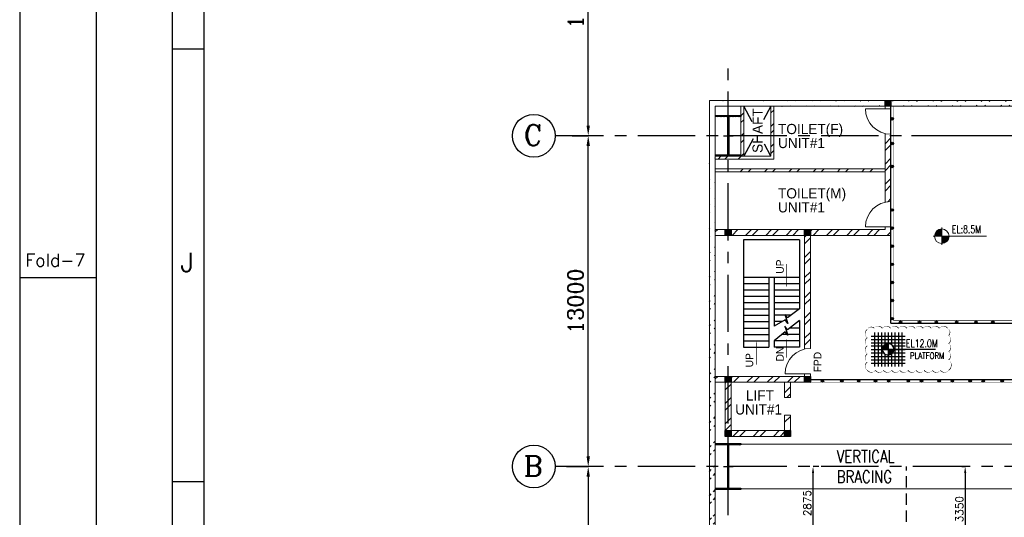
# Model space of a CAD drawing. Header units: inches. Extents: x 0 to 1544102, y -90707 to 23144100.
# Tile 10 of 155: x 0 to 38682, y 139089 to 158648. Entities that reach past the tile are written whole.
import ezdxf
from ezdxf.enums import TextEntityAlignment as Align

# ---------------------------------------------------------------- set-up
doc = ezdxf.new("R2010")
doc.units = ezdxf.units.IN
doc.header["$LTSCALE"] = 1800
doc.header["$MEASUREMENT"] = 0
doc.linetypes.add('CENTER', pattern=[2, 1.25, -0.25, 0.25, -0.25])
doc.linetypes.add('HIDDEN', pattern=[0.375, 0.25, -0.125])
doc.layers.get('0').update_dxf_attribs({"color": 253})
for name, color, linetype in [('BRACING', 1, 'HIDDEN'), ('CEN', 2, 'CENTER'), ('COL', 1, 'Continuous'), ('FORMAT', 9, 'Continuous'), ('GRID', 251, 'CENTER'), ('STAIR', 2, 'Continuous'), ('STEEL', 231, 'Continuous')]:
    doc.layers.add(name, color=color, linetype=linetype)
for name, color, linetype, lineweight in [('DIM', 4, 'Continuous', 18), ('TEXT', 3, 'Continuous', 18), ('WALL', 6, 'Continuous', 18)]:
    doc.layers.add(name, color=color, linetype=linetype, lineweight=lineweight)
doc.styles.add('HTX11', font='O8111901')
doc.styles.add('ROMANC', font='ROMANC.SHX')
doc.styles.add('ROMANS', font='romans.shx')
doc.styles.add('ROMANT', font='romant')
doc.styles.get("Standard").update_dxf_attribs({"font": 'arial.ttf'})
doc.dimstyles.new('K2', dxfattribs={"dimtxt": 600, "dimasz": 400, "dimexe": 200, "dimexo": 200, "dimgap": 200, "dimtad": 1, "dimdec": 0, "dimzin": 0, "dimdsep": 46, "dimtxsty": 'ROMANC', "dimcen": 0.09, "dimclrd": 256, "dimclrt": 4, "dimadec": 0, "dimazin": 0, "dimtfac": 1, "dimtdec": 0, "dimtofl": 0, "dimtmove": 1, "dimatfit": 3, "dimfxl": 0.18, "dimtolj": 1, "dimtzin": 0, "dimarcsym": 0})
doc.dimstyles.new('STANDARD1', dxfattribs={"dimtxt": 300, "dimasz": 250, "dimexe": 0, "dimexo": 0, "dimgap": 80, "dimtad": 1, "dimdec": 0, "dimzin": 0, "dimdsep": 46, "dimtxsty": 'ROMANS', "dimcen": 0, "dimclrd": 4, "dimclre": 4, "dimclrt": 4, "dimadec": 0, "dimazin": 0, "dimtfac": 0.09, "dimtdec": 0, "dimtix": 1, "dimtofl": 0, "dimtmove": 0, "dimatfit": 3, "dimfxl": 1, "dimtolj": 1, "dimtzin": 0, "dimarcsym": 0})
pattern_1 = [(45, (-363215.8, 56057.26), (-397.7476, 397.7476), []), (45, (-362950.66, 56057.26), (-397.7476, 397.7476), [])]
pattern_2 = [(45, (-363315.8, 55057.26), (-397.7476, 397.7476), []), (45, (-363050.66, 55057.26), (-397.7476, 397.7476), [])]
pattern_3 = [(45, (-364585.8, 55137.26), (-397.7476, 397.7476), []), (45, (-364320.66, 55137.26), (-397.7476, 397.7476), [])]

# ---------------------------------------------------------------- blocks, each defined once
blk = doc.blocks.new('*D64')
at = {"layer": 'Defpoints', "color": 0, "transparency": 16777216}
for p in [(21480, 141085), (21480, 111085), (22335, 111085)]:
    blk.add_point(p, dxfattribs=at)
at = {"layer": 'DIM', "color": 0, "lineweight": -2, "transparency": 16777216}
for p, q in [((21480, 141085), (22335, 141085)), ((21480, 111085), (22335, 111085))]:
    blk.add_line(p, q, dxfattribs=at)
at = {"layer": 'DIM', "lineweight": -2, "transparency": 16777216}
blk.add_line((22335, 140685), (22335, 111485), dxfattribs=at)
at = {"layer": 'DIM', "transparency": 16777216}
for points in [[(22269, 140685), (22402, 140685), (22335, 141085)], [(22269, 111485), (22402, 111485), (22335, 111085)]]:
    blk.add_solid(points, dxfattribs=at)
at = {"layer": 'DIM', "color": 4, "transparency": 16777216, "insert": (21835, 126085), "char_height": 600, "attachment_point": 5, "rotation": 90, "style": 'ROMANC'}
blk.add_mtext('\\A1;30000', dxfattribs=at)
blk = doc.blocks.new('*D65')
at = {"layer": 'Defpoints', "color": 0, "transparency": 16777216}
for p in [(21706, 154085), (22335, 154085), (21706, 141085)]:
    blk.add_point(p, dxfattribs=at)
at = {"layer": 'DIM', "color": 0, "lineweight": -2, "transparency": 16777216}
for p, q in [((21706, 154085), (22335, 154085)), ((21706, 141085), (22335, 141085))]:
    blk.add_line(p, q, dxfattribs=at)
at = {"layer": 'DIM', "lineweight": -2, "transparency": 16777216}
blk.add_line((22335, 141485), (22335, 153685), dxfattribs=at)
at = {"layer": 'DIM', "transparency": 16777216}
for points in [[(22269, 153685), (22402, 153685), (22335, 154085)], [(22269, 141485), (22402, 141485), (22335, 141085)]]:
    blk.add_solid(points, dxfattribs=at)
at = {"layer": 'DIM', "color": 4, "transparency": 16777216, "insert": (21835, 147585), "char_height": 600, "attachment_point": 5, "rotation": 90, "style": 'ROMANC'}
blk.add_mtext('\\A1;13000', dxfattribs=at)
blk = doc.blocks.new('*D66')
at = {"layer": 'Defpoints', "color": 0, "transparency": 16777216}
for p in [(21706, 165085), (22335, 165085), (21706, 154085)]:
    blk.add_point(p, dxfattribs=at)
at = {"layer": 'DIM', "color": 0, "lineweight": -2, "transparency": 16777216}
for p, q in [((21706, 165085), (22335, 165085)), ((21706, 154085), (22335, 154085))]:
    blk.add_line(p, q, dxfattribs=at)
at = {"layer": 'DIM', "lineweight": -2, "transparency": 16777216}
blk.add_line((22335, 154485), (22335, 164685), dxfattribs=at)
at = {"layer": 'DIM', "transparency": 16777216}
for points in [[(22269, 164685), (22402, 164685), (22335, 165085)], [(22269, 154485), (22402, 154485), (22335, 154085)]]:
    blk.add_solid(points, dxfattribs=at)
at = {"layer": 'DIM', "color": 4, "transparency": 16777216, "insert": (21835, 159585), "char_height": 600, "attachment_point": 5, "rotation": 90, "style": 'ROMANC'}
blk.add_mtext('\\A1;11000', dxfattribs=at)
blk = doc.blocks.new('C-ROW COLUMN')
at = {"layer": 'COL'}
h = blk.add_hatch(dxfattribs=at)
h.set_pattern_fill('ANSI31', color=256, scale=200, style=0)
h.set_pattern_definition([(45, (-1315.907, -6.545), (-17.6776695, 17.6776695), [])])
h.paths.add_polyline_path([(77950, 120865), (76960, 120865), (76960, 120820), (77950, 120820)])
h.paths.add_polyline_path([(77478, 120820), (77433, 120820), (77433, 119310), (77478, 119310)])
h.paths.add_polyline_path([(77950, 119310), (76960, 119310), (76960, 119265), (77950, 119265)])
at = {"layer": 'CEN'}
for p, q in [((77455, 119265), (77455, 120865)), ((77264, 120065), (77647, 120065))]:
    blk.add_line(p, q, dxfattribs=at)
at = {"layer": 'COL'}
for points in [[(76960, 120865), (77950, 120865), (77950, 120820), (76960, 120820)], [(77433, 120820), (77478, 120820), (77478, 119310), (77433, 119310)], [(76960, 119310), (77950, 119310), (77950, 119265), (76960, 119265)]]:
    blk.add_lwpolyline(points, close=True, dxfattribs=at)
blk = doc.blocks.new('B-ROW COLUMN')
at = {"layer": 'COL'}
h = blk.add_hatch(dxfattribs=at)
h.set_pattern_fill('ANSI31', color=256, scale=200, style=0)
h.set_pattern_definition([(45, (155648.048, 63141.767), (-17.67767, 17.67767), [])])
h.paths.add_polyline_path([(171095, 85178), (172085, 85178), (172085, 85128), (171095, 85128)])
h.paths.add_polyline_path([(171574, 86878), (171606, 86878), (171606, 85178), (171574, 85178)])
h.paths.add_polyline_path([(171095, 86928), (172085, 86928), (172085, 86878), (171095, 86878)])
blk.add_line((171590, 85128), (171590, 86928))
at = {"layer": 'CEN'}
for p, q in [((171590, 85128), (171590, 86928)), ((171399, 86028), (171782, 86028))]:
    blk.add_line(p, q, dxfattribs=at)
at = {"layer": 'COL'}
for points in [[(171095, 86928), (172085, 86928), (172085, 86878), (171095, 86878)], [(171574, 86878), (171606, 86878), (171606, 85178), (171574, 85178)], [(171095, 85178), (172085, 85178), (172085, 85128), (171095, 85128)]]:
    blk.add_lwpolyline(points, close=True, dxfattribs=at)
blk = doc.blocks.new('*D216')
at = {"layer": 'Defpoints', "color": 0, "transparency": 16777216}
for p in [(31168, 141085), (31393, 141085), (31393, 138210)]:
    blk.add_point(p, dxfattribs=at)
at = {"layer": 'DIM', "color": 4, "lineweight": -2, "transparency": 16777216}
for p, q in [((31393, 141085), (31168, 141085)), ((31168, 138460), (31168, 140835)), ((31393, 138210), (31168, 138210))]:
    blk.add_line(p, q, dxfattribs=at)
at = {"layer": 'DIM', "color": 4, "transparency": 16777216}
for points in [[(31126, 140835), (31210, 140835), (31168, 141085)], [(31126, 138460), (31210, 138460), (31168, 138210)]]:
    blk.add_solid(points, dxfattribs=at)
at = {"layer": 'DIM', "color": 4, "transparency": 16777216, "insert": (30938, 139647), "char_height": 300, "attachment_point": 5, "rotation": 90, "style": 'ROMANS'}
blk.add_mtext('\\A1;2875', dxfattribs=at)
blk = doc.blocks.new('*X7')
at = {"color": 0}
for p, q in [((36081, 29225), (36330, 29225)), ((36085, 29250), (36330, 29250)), ((36092, 29275), (36330, 29275)), ((36102, 29300), (36330, 29300)), ((36115, 29325), (36330, 29325)), ((36132, 29350), (36330, 29350)), ((36154, 29375), (36330, 29375)), ((36183, 29400), (36330, 29400)), ((36226, 29425), (36330, 29425)), ((36080, 29200), (36330, 29200))]:
    blk.add_line(p, q, dxfattribs=at)
blk = doc.blocks.new('LL')
for p, q in [((-1136, 0), (-711, 0)), ((-711, 0), (-711, 423)), ((1493, 0), (-711, 0)), ((-711, 0), (-711, -418))]:
    blk.add_line(p, q)
for start, end in [(90, 180), (180, 270), (0, 90), (270, 0)]:
    blk.add_arc((-711, 0), 360, start, end)
at = {"xscale": 1.439999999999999, "yscale": 1.439999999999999, "zscale": 1.439999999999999}
blk.add_blockref('*X7', (-53026, -42044), dxfattribs=at)
at = {"xscale": 1.439999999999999, "yscale": 1.439999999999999, "zscale": 1.439999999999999, "rotation": 180}
blk.add_blockref('*X7', (51604, 42044), dxfattribs=at)
at = {"flags": 4}
blk.add_attdef('LEVEL', (-222, 154), '', height=432, dxfattribs=at)
blk = doc.blocks.new('SHEET_A0')
at = {"layer": 'FORMAT'}
for p, q in [((12, 829), (12, 12)), ((24, 12), (24, 829)), ((29, 18), (29, 816)), ((24, 630), (29, 630)), ((12, 594), (0, 594)), ((24, 562), (29, 562))]:
    blk.add_line(p, q, dxfattribs=at)
blk.add_lwpolyline([(1189, 841), (0, 841), (0, 0), (1189, 0)], close=True, dxfattribs=at)
at = {"layer": 'FORMAT', "style": 'ROMANS'}
for s, height, p in [('Fold-7', 2, (0.9, 595.78)), ('J', 3, (25.28, 594.93))]:
    blk.add_text(s, height=height, dxfattribs=at).set_placement(p)
at = {"layer": 'FORMAT', "color": 3, "flags": 13}
for tag, height, rotation, style, p in [('DRGNO', 3.5, 180, 'ROMANT', (99.42, 824.44)), ('FILE_PATH', 2, 90, 'ROMANS', (18.35, 51.64))]:
    blk.add_attdef(tag, text='', height=height, rotation=rotation, dxfattribs=dict(at, style=style)).set_placement(p, align=Align.MIDDLE_LEFT)
for tag, height, style, p in [('DRN', 2, 'ROMANS', (1122.62, 62.51)), ('DESIGN', 2, 'ROMANS', (1122.62, 58.59)), ('CHD', 2, 'ROMANS', (1122.62, 54.43)), ('APPD', 2, 'ROMANS', (1122.62, 50.27)), ('SCALE', 2, 'ROMANS', (1088.44, 28.38)), ('DRGNO', 3.5, 'ROMANT', (1105.05, 23))]:
    blk.add_attdef(tag, text='', height=height, dxfattribs=dict(at, style=style)).set_placement(p, align=Align.MIDDLE_LEFT)
at = {"layer": 'FORMAT', "color": 3, "style": 'ROMANS', "width": 0.8, "flags": 13}
for p in [(1162.9, 62.51), (1162.9, 58.35), (1162.9, 54.19), (1162.9, 50.16)]:
    blk.add_attdef('DATE', text='', height=2, dxfattribs=at).set_placement(p, align=Align.MIDDLE_LEFT)
at = {"layer": 'FORMAT', "color": 3, "style": 'ROMANS', "flags": 13}
for tag, p in [('1', (1119.96, 13.98)), ('REV', (1156.97, 13.98))]:
    blk.add_attdef(tag, p, '', height=2, dxfattribs=at)
blk = doc.blocks.new('A$C23722B17')
at = {"flags": 128}
for points in [[(-667, 524), (667, 524)], [(-667, 391), (667, 391)], [(-533, 658), (-533, -676)], [(-400, 658), (-400, -676)], [(-267, 658), (-267, -676)], [(-267, 658), (-267, -676)], [(-133, 658), (-133, 181)], [(0, 658), (0, -676)], [(0, 658), (0, -676)], [(133, 658), (133, 181)], [(133, 658), (133, 181)], [(267, 658), (267, -676)], [(400, 658), (400, -676)], [(533, 658), (533, -676)], [(-667, 258), (667, 258)], [(-667, 142), (-174, 142)], [(-667, 0), (667, 0)], [(-265, 0), (0, 0)], [(-225, 2), (0, 2)], [(-224, 25), (0, 25)], [(-220, 47), (0, 47)], [(-214, 70), (0, 70)], [(-205, 92), (0, 92)], [(-194, 115), (0, 115)], [(-178, 137), (0, 137)], [(-158, 160), (0, 160)], [(-132, 182), (0, 182)], [(-93, 205), (0, 205)], [(0, 0), (0, 264)], [(1864, 0), (0, 0)], [(0, 0), (0, -261)], [(174, 142), (667, 142)], [(-667, -133), (-181, -133)], [(-667, -276), (667, -276)], [(-133, -181), (-133, -676)], [(225, -2), (0, -2)], [(224, -25), (0, -25)], [(220, -47), (0, -47)], [(214, -70), (0, -70)], [(205, -92), (0, -92)], [(194, -115), (0, -115)], [(178, -137), (0, -137)], [(158, -160), (0, -160)], [(132, -182), (0, -182)], [(93, -205), (0, -205)], [(133, -181), (133, -676)], [(133, -181), (133, -676)], [(181, -133), (667, -133)], [(-667, -409), (667, -409)], [(-667, -542), (667, -542)]]:
    blk.add_lwpolyline(points, dxfattribs=at)
for points in [[(0, 225, 0.414246), (-225, 0)], [(225, 0, 0.414258), (0, 225)], [(0, -225, 0.414246), (225, 0)], [(-225, 0, 0.414221), (0, -225)]]:
    blk.add_lwpolyline(points, format="xyb", dxfattribs=at)
blk = doc.blocks.new('*D454')
at = {"layer": 'Defpoints', "color": 0, "transparency": 16777216}
for p in [(9173, 31000), (8341, 27650), (9309, 27650)]:
    blk.add_point(p, dxfattribs=at)
at = {"layer": 'DIM', "color": 4, "lineweight": -2, "transparency": 16777216}
for p, q in [((9173, 31000), (9309, 31000)), ((9309, 30750), (9309, 27900)), ((8341, 27650), (9309, 27650))]:
    blk.add_line(p, q, dxfattribs=at)
at = {"layer": 'DIM', "color": 4, "transparency": 16777216}
for points in [[(9267, 30750), (9351, 30750), (9309, 31000)], [(9267, 27900), (9351, 27900), (9309, 27650)]]:
    blk.add_solid(points, dxfattribs=at)
at = {"layer": 'DIM', "color": 4, "transparency": 16777216, "insert": (9079, 29325), "char_height": 300, "attachment_point": 5, "rotation": 90, "style": 'ROMANS'}
blk.add_mtext('\\A1;3350', dxfattribs=at)
blk = doc.blocks.new('A$C3EF151E1')
at = {"layer": 'CEN', "linetype": 'HIDDEN'}
blk.add_line((7000, -4253.7), (7000, 31000), dxfattribs=at)
at = {"layer": 'DIM'}
dim = blk.add_linear_dim(base=(9309, 27650), p1=(9172.6, 31000), p2=(8340.6, 27650), angle=90, dimstyle='STANDARD1', dxfattribs=at)
dim.commit()
dim.dimension.update_dxf_attribs({"geometry": '*D454', "text_midpoint": (9079, 29325)})

msp = doc.modelspace()

# ---------------------------------------------------------------- hatches: boundary and pattern name
h = msp.add_hatch()
h.set_pattern_fill('ANSI32', color=256, scale=1800, style=0)
h.set_pattern_definition([(45, (0, -1662.84), (-477.297, 477.297), []), (45, (318.2, -1662.84), (-477.297, 477.297), [])])
edge = h.paths.add_edge_path()
edge.add_line((27096.2, 155474.89), (89126.2, 155474.89))
edge.add_line((27326.2, 155244.89), (89126.2, 155244.89))
h = msp.add_hatch(color=256)
h.dxf.hatch_style = 1
h.paths.add_polyline_path([(34326.2, 154753.57, 1), (34226.2, 154753.57, 1)])
h = msp.add_hatch()
h.set_pattern_fill('ANSI32', color=256, scale=1800, style=0)
h.set_pattern_definition([(45, (0, -2662.84), (-477.297, 477.297), []), (45, (318.2, -2662.84), (-477.297, 477.297), [])])
edge = h.paths.add_edge_path()
edge.add_line((27326.2, 109924.89), (27326.2, 154244.89))
edge.add_line((27096.2, 109694.89), (27096.2, 154474.89))
h = msp.add_hatch(color=256)
h.dxf.hatch_style = 1
h.paths.add_polyline_path([(34326.2, 153781.99, 1), (34226.2, 153781.99, 1)])
h = msp.add_hatch(color=256)
h.dxf.hatch_style = 1
h.paths.add_polyline_path([(34326.2, 152881.15, 1), (34226.2, 152881.15, 1)])
h = msp.add_hatch()
h.set_pattern_fill('ANSI32', color=256, scale=1800, style=0)
h.set_pattern_definition([(45, (-3953.8, -27552.16), (-477.297, 477.297), []), (45, (-3635.6, -27552.16), (-477.297, 477.297), [])])
h.paths.add_polyline_path([(27836.2, 152784.89), (27836.2, 152669.89), (33996.2, 152669.89), (33996.2, 152784.89)])
h = msp.add_hatch(color=256)
h.dxf.hatch_style = 1
h.paths.add_polyline_path([(34326.2, 151169.06, 1), (34226.2, 151169.06, 1)])
h = msp.add_hatch(color=256)
h.dxf.hatch_style = 1
h.paths.add_polyline_path([(34326.2, 150456.97, 1), (34226.2, 150456.97, 1)])
h = msp.add_hatch(color=256)
h.dxf.hatch_style = 1
h.paths.add_polyline_path([(34326.2, 149744.89, 1), (34226.2, 149744.89, 1)])
h = msp.add_hatch(color=256)
h.dxf.hatch_style = 1
h.paths.add_polyline_path([(34326.2, 149032.8, 1), (34226.2, 149032.8, 1)])
h = msp.add_hatch(color=256)
h.dxf.hatch_style = 1
h.paths.add_polyline_path([(34326.2, 148320.71, 1), (34226.2, 148320.71, 1)])
h = msp.add_hatch(color=256)
h.dxf.hatch_style = 1
h.paths.add_polyline_path([(34326.2, 147608.62, 1), (34226.2, 147608.62, 1)])
h = msp.add_hatch(color=256)
h.dxf.hatch_style = 1
h.paths.add_polyline_path([(34326.2, 146896.53, 1), (34226.2, 146896.53, 1)])
h = msp.add_hatch(color=256)
h.dxf.hatch_style = 1
h.paths.add_polyline_path([(34656.81, 146768.8, 1), (34556.81, 146768.8, 1)])
h = msp.add_hatch(color=256)
h.dxf.hatch_style = 1
h.paths.add_polyline_path([(35402, 146768.8, 1), (35302, 146768.8, 1)])
h = msp.add_hatch(color=256)
h.dxf.hatch_style = 1
h.paths.add_polyline_path([(36062.79, 146768.8, 1), (35962.79, 146768.8, 1)])
h = msp.add_hatch(color=256)
h.dxf.hatch_style = 1
h.paths.add_polyline_path([(36857.82, 146768.8, 1), (36757.82, 146768.8, 1)])
h = msp.add_hatch(color=256)
h.dxf.hatch_style = 1
h.paths.add_polyline_path([(37621.86, 146768.8, 1), (37521.86, 146768.8, 1)])
h = msp.add_hatch(color=256)
h.dxf.hatch_style = 1
h.paths.add_polyline_path([(38282.66, 146768.8, 1), (38182.66, 146768.8, 1)])
h = msp.add_hatch(color=256)
h.dxf.hatch_style = 1
h.paths.add_polyline_path([(31585.14, 144449.89, 1), (31485.14, 144449.89, 1)])
h = msp.add_hatch(color=256)
h.dxf.hatch_style = 1
h.paths.add_polyline_path([(32349.19, 144449.89, 1), (32249.19, 144449.89, 1)])
h = msp.add_hatch(color=256)
h.dxf.hatch_style = 1
h.paths.add_polyline_path([(33009.98, 144449.89, 1), (32909.98, 144449.89, 1)])
h = msp.add_hatch(color=256)
h.dxf.hatch_style = 1
h.paths.add_polyline_path([(33670.78, 144449.89, 1), (33570.78, 144449.89, 1)])
h = msp.add_hatch(color=256)
h.dxf.hatch_style = 1
h.paths.add_polyline_path([(34187.03, 144449.89, 1), (34087.03, 144449.89, 1)])
h = msp.add_hatch(color=256)
h.dxf.hatch_style = 1
h.paths.add_polyline_path([(34961.14, 144449.89, 1), (34861.14, 144449.89, 1)])
h = msp.add_hatch(color=256)
h.dxf.hatch_style = 1
h.paths.add_polyline_path([(35477.38, 144449.89, 1), (35377.38, 144449.89, 1)])
h = msp.add_hatch(color=256)
h.dxf.hatch_style = 1
h.paths.add_polyline_path([(36174.94, 144449.89, 1), (36074.94, 144449.89, 1)])
h = msp.add_hatch(color=256)
h.dxf.hatch_style = 1
h.paths.add_polyline_path([(36691.19, 144449.89, 1), (36591.19, 144449.89, 1)])
h = msp.add_hatch(color=256)
h.dxf.hatch_style = 1
h.paths.add_polyline_path([(37388.75, 144449.89, 1), (37288.75, 144449.89, 1)])
h = msp.add_hatch(color=256)
h.dxf.hatch_style = 1
h.paths.add_polyline_path([(37905, 144449.89, 1), (37805, 144449.89, 1)])
h = msp.add_hatch(color=256)
h.dxf.hatch_style = 1
h.paths.add_polyline_path([(38648.34, 144449.89, 1), (38548.34, 144449.89, 1)])
at = {"layer": 'COL'}
h = msp.add_hatch(dxfattribs=at)
h.set_pattern_fill('ANSI31', color=1, scale=250, angle=180, style=0)
h.set_pattern_definition([(225, (30646.2, 150124.89), (22.09709, -22.09709), [])])
h.paths.add_polyline_path([(34226.2, 155244.89), (34226.2, 155474.89), (33996.2, 155474.89), (33996.2, 155244.89)])
h = msp.add_hatch(dxfattribs=at)
h.set_pattern_fill('ANSI31', color=1, scale=250, angle=180, style=0)
h.set_pattern_definition([(225, (24371.2, 145049.89), (22.09709, -22.09709), [])])
h.paths.add_polyline_path([(27951.2, 150169.89), (27951.2, 150399.89), (27721.2, 150399.89), (27721.2, 150169.89)])
h = msp.add_hatch(dxfattribs=at)
h.set_pattern_fill('ANSI31', color=1, scale=250, angle=180, style=0)
h.set_pattern_definition([(225, (27486.2, 145049.89), (22.09709, -22.09709), [])])
h.paths.add_polyline_path([(31066.2, 150169.89), (31066.2, 150399.89), (30836.2, 150399.89), (30836.2, 150169.89)])
h = msp.add_hatch(dxfattribs=at)
h.set_pattern_fill('ANSI31', color=1, scale=250, angle=180, style=0)
h.set_pattern_definition([(225, (24371.2, 139279.89), (22.09709, -22.09709), [])])
h.paths.add_polyline_path([(27951.2, 144399.89), (27951.2, 144629.89), (27721.2, 144629.89), (27721.2, 144399.89)])
h = msp.add_hatch(dxfattribs=at)
h.set_pattern_fill('ANSI31', color=1, scale=250, angle=180, style=0)
h.set_pattern_definition([(225, (27486.2, 139279.89), (22.09709, -22.09709), [])])
h.paths.add_polyline_path([(31066.2, 144399.89), (31066.2, 144629.89), (30836.2, 144629.89), (30836.2, 144399.89)])
h = msp.add_hatch(dxfattribs=at)
h.set_pattern_fill('ANSI31', color=1, scale=250, angle=180, style=0)
h.set_pattern_definition([(225, (24371.2, 137149.89), (22.09709, -22.09709), [])])
h.paths.add_polyline_path([(27951.2, 142269.89), (27951.2, 142499.89), (27721.2, 142499.89), (27721.2, 142269.89)])
h = msp.add_hatch(dxfattribs=at)
h.set_pattern_fill('ANSI31', color=1, scale=250, angle=180, style=0)
h.set_pattern_definition([(225, (26701.2, 137149.89), (22.09709, -22.09709), [])])
h.paths.add_polyline_path([(30281.2, 142269.89), (30281.2, 142499.89), (30051.2, 142499.89), (30051.2, 142269.89)])
at = {"layer": 'WALL', "linetype": 'Continuous'}
h = msp.add_hatch(dxfattribs=at)
h.set_pattern_fill('ANSI32', color=9, scale=1500, angle=360, style=0)
h.set_pattern_definition(pattern_1)
h.paths.add_polyline_path([(28451.2, 154084.89), (28336.2, 154084.89), (28336.2, 153284.89), (27936.2, 153284.89), (27936.2, 153169.89), (28451.2, 153169.89)])
h.paths.add_polyline_path([(28451.2, 155244.89), (28336.2, 155244.89), (28336.2, 154084.89), (28451.2, 154084.89)])
h.paths.add_polyline_path([(27936.2, 153284.89), (27426.2, 153284.89), (27426.2, 153169.89), (27936.2, 153169.89)])
h = msp.add_hatch(dxfattribs=at)
h.set_pattern_fill('ANSI32', color=9, scale=1500, angle=360, style=0)
h.set_pattern_definition(pattern_1)
h.paths.add_polyline_path([(29626.2, 154084.89), (29511.2, 154084.89), (29511.2, 153284.89), (29626.2, 153284.89)])
h.paths.add_polyline_path([(29626.2, 155244.89), (29511.2, 155244.89), (29511.2, 154084.89), (29626.2, 154084.89)])
h = msp.add_hatch(dxfattribs=at)
h.set_pattern_fill('ANSI32', color=9, scale=1500, angle=360, style=0)
h.set_pattern_definition([(45, (-360640.8, 55057.26), (-397.7476, 397.7476), []), (45, (-360375.66, 55057.26), (-397.7476, 397.7476), [])])
edge = h.paths.add_edge_path()
edge.add_line((34226.2, 154244.89), (33996.2, 154244.89))
edge.add_line((33996.2, 154244.89), (33996.2, 151473.08))
edge.add_arc((34226.2, 150499.89), 1000, 90, 103.297072, ccw=False)
edge.add_line((34226.2, 151499.89), (34226.2, 154244.89))
h = msp.add_hatch(dxfattribs=at)
h.set_pattern_fill('ANSI32', color=9, scale=1500, angle=360, style=0)
h.set_pattern_definition(pattern_2)
h.paths.add_polyline_path([(34226.2, 150499.89), (33996.2, 150499.89), (33996.2, 150399.89), (31066.2, 150399.89), (31066.2, 150169.89), (34226.2, 150169.89)])
h = msp.add_hatch(dxfattribs=at)
h.set_pattern_fill('ANSI32', color=9, scale=1500, angle=360, style=0)
h.set_pattern_definition(pattern_2)
h.paths.add_polyline_path([(27326.2, 150399.89), (27326.2, 150169.89), (27721.2, 150169.89), (27721.2, 150399.89)])
h = msp.add_hatch(dxfattribs=at)
h.set_pattern_fill('ANSI32', color=9, scale=1500, angle=360, style=0)
h.set_pattern_definition(pattern_2)
h.paths.add_polyline_path([(30836.2, 150399.89), (27951.2, 150399.89), (27951.2, 150169.89), (30836.2, 150169.89)])
h = msp.add_hatch(dxfattribs=at)
h.set_pattern_fill('ANSI32', color=9, scale=1500, angle=360, style=0)
h.set_pattern_definition([(45, (24104.4, 144166.3), (-397.748, 397.748), []), (45, (24369.6, 144166.3), (-397.748, 397.748), [])])
edge = h.paths.add_edge_path()
edge.add_arc((31066.21, 144499.88), 1141.75, 90.000446, 101.621923, ccw=False)
edge.add_line((31066.2, 145641.63), (31066.2, 150169.89))
edge.add_line((31066.2, 150169.89), (30836.2, 150169.89))
edge.add_line((30836.2, 150169.89), (30836.2, 145618.22))
h = msp.add_hatch(dxfattribs=at)
h.set_pattern_fill('ANSI32', color=9, scale=1500, angle=360, style=0)
h.set_pattern_definition([(45, (-363315.8, 49287.26), (-397.7476, 397.7476), []), (45, (-363050.66, 49287.26), (-397.7476, 397.7476), [])])
h.paths.add_polyline_path([(27721.2, 144629.89), (27326.2, 144629.89), (27326.2, 144399.89), (27721.2, 144399.89)])
h = msp.add_hatch(dxfattribs=at)
h.set_pattern_fill('ANSI32', color=9, scale=1500, angle=360, style=0)
h.set_pattern_definition(pattern_3)
h.paths.add_polyline_path([(27951.2, 144399.89), (27721.2, 144399.89), (27721.2, 142399.89), (27951.2, 142399.89)])
h = msp.add_hatch(dxfattribs=at)
h.set_pattern_fill('ANSI32', color=9, scale=1500, angle=360, style=0)
h.set_pattern_definition([(45, (24589.4, 144396.3), (-397.75, 397.75), []), (45, (24854.6, 144396.3), (-397.75, 397.75), [])])
h.paths.add_polyline_path([(30836.2, 144629.89), (27951.2, 144629.89), (27951.2, 144399.89), (30836.2, 144399.89)])
h = msp.add_hatch(dxfattribs=at)
h.set_pattern_fill('ANSI32', color=9, scale=1500, angle=360, style=0)
h.set_pattern_definition([(45, (13607.45, 51172.26), (-397.7476, 397.7476), []), (45, (13872.6, 51172.26), (-397.7476, 397.7476), [])])
h.paths.add_polyline_path([(30281.2, 144399.89), (30051.2, 144399.89), (30051.2, 143799.89), (30281.2, 143799.89)])
h = msp.add_hatch(dxfattribs=at)
h.set_pattern_fill('ANSI32', color=9, scale=1500, angle=360, style=0)
h.set_pattern_definition([(45, (13607.45, 51872.26), (-397.7476, 397.7476), []), (45, (13872.6, 51872.26), (-397.7476, 397.7476), [])])
h.paths.add_polyline_path([(30281.2, 143099.89), (30051.2, 143099.89), (30051.2, 142499.89), (30281.2, 142499.89)])
h = msp.add_hatch(dxfattribs=at)
h.set_pattern_fill('ANSI32', color=9, scale=1500, angle=360, style=0)
h.set_pattern_definition(pattern_3)
h.paths.add_polyline_path([(30051.2, 142269.89), (30051.2, 142499.89), (27951.2, 142499.89), (27951.2, 142269.89)])

# ---------------------------------------------------------------- linework, layer by layer
at = {"color": 1}
msp.add_lwpolyline([(36493.87, 144867.65, 0, 32, -0.52056705), (36173.87, 144867.65, 0, 32, -0.52056705), (35853.87, 144867.65, 0, 32, -0.52056705), (35533.87, 144867.65, 0, 32, -0.52056705), (35213.87, 144867.65, 0, 32, -0.52056705), (34893.87, 144867.65, 0, 32, -0.52056705), (34573.87, 144867.65, 0, 32, -0.52056705), (34253.87, 144867.65, 0, 32, -0.52056705), (33933.87, 144867.65, 0, 32, -0.52056705), (33613.87, 144867.65, 0, 32, -0.52056705), (33298.14, 144871.92, 0, 32, -0.52056705), (33298.14, 145191.92, 0, 32, -0.52056705), (33298.14, 145511.92, 0, 32, -0.52056705), (33298.14, 145831.92, 0, 32, -0.52056705), (33298.14, 146151.92, 0, 32, -0.52056705), (33298.14, 146471.92, 0, 32, -0.52056705), (33572.2, 146517.86, 0, 32, -0.52056705), (33892.2, 146517.86, 0, 32, -0.52056705), (34212.2, 146517.86, 0, 32, -0.52056705), (34532.2, 146517.86, 0, 32, -0.52056705), (34852.2, 146517.86, 0, 32, -0.52056705), (35172.2, 146517.86, 0, 32, -0.52056705), (35492.2, 146517.86, 0, 32, -0.52056705), (35812.2, 146517.86, 0, 32, -0.52056705), (36132.2, 146517.86, 0, 32, -0.52056705), (36452.2, 146517.86, 0, 32, -0.52056705), (36493.87, 146239.52, 0, 32, -0.52056705), (36493.87, 145919.52, 0, 32, -0.52056705), (36493.87, 145599.52, 0, 32, -0.52056705), (36493.87, 145279.52, 0, 32, -0.52056705)], format="xyseb", close=True, dxfattribs=at)
for centre, radius in [((20195.86, 154084.89), 840.34), ((20195.86, 154084.89), 840.34), ((34276.2, 154753.57), 50), ((34276.2, 153781.99), 50), ((34276.2, 152881.15), 50), ((34276.2, 151169.06), 50), ((34276.2, 150456.97), 50), ((34276.2, 149744.89), 50), ((34276.2, 149032.8), 50), ((34276.2, 148320.71), 50), ((34276.2, 147608.62), 50), ((34276.2, 146896.53), 50), ((34606.81, 146768.8), 50), ((35352, 146768.8), 50), ((36012.79, 146768.8), 50), ((36807.82, 146768.8), 50), ((37571.86, 146768.8), 50), ((38232.66, 146768.8), 50), ((31535.14, 144449.89), 50), ((32299.19, 144449.89), 50), ((32959.98, 144449.89), 50), ((33620.78, 144449.89), 50), ((34137.03, 144449.89), 50), ((34911.14, 144449.89), 50), ((35427.38, 144449.89), 50), ((36124.94, 144449.89), 50), ((36641.19, 144449.89), 50), ((37338.75, 144449.89), 50), ((37855, 144449.89), 50), ((38598.34, 144449.89), 50), ((20195.01, 141084.89), 840.34), ((20195.01, 141084.89), 840.34)]:
    msp.add_circle(centre, radius)
at = {"layer": 'BRACING', "const_width": 40}
for points in [[(28346.48, 141959.89), (39324.89, 141959.89)], [(28352.9, 140209.89), (39283.93, 140209.89)]]:
    msp.add_lwpolyline(points, dxfattribs=at)
at = {"layer": 'CEN'}
for p, q in [((28778.91, 154638.93), (28451.2, 155244.89)), ((29511.2, 155244.89), (29223.93, 154713.71)), ((28815.89, 153959.22), (28451.2, 153284.89)), ((29511.2, 153284.89), (29254.03, 153760.4))]:
    msp.add_line(p, q, dxfattribs=at)
at = {"layer": 'COL'}
for points in [[(33996.2, 155474.89), (34226.2, 155474.89), (34226.2, 155244.89), (33996.2, 155244.89)], [(27721.2, 150399.89), (27951.2, 150399.89), (27951.2, 150169.89), (27721.2, 150169.89)], [(30836.2, 150399.89), (31066.2, 150399.89), (31066.2, 150169.89), (30836.2, 150169.89)], [(27721.2, 144629.89), (27951.2, 144629.89), (27951.2, 144399.89), (27721.2, 144399.89)], [(30836.2, 144629.89), (31066.2, 144629.89), (31066.2, 144399.89), (30836.2, 144399.89)], [(27721.2, 142499.89), (27951.2, 142499.89), (27951.2, 142269.89), (27721.2, 142269.89)], [(30051.2, 142499.89), (30281.2, 142499.89), (30281.2, 142269.89), (30051.2, 142269.89)]]:
    msp.add_lwpolyline(points, close=True, dxfattribs=at)
at = {"layer": 'GRID'}
for p, q in [((27836.2, 103174.13), (27836.2, 157084.89)), ((156136.2, 154084.89), (21036.2, 154084.89)), ((64336.2, 154084.89), (35037.05, 154084.89)), ((156136.2, 141084.89), (21036.2, 141084.89))]:
    msp.add_line(p, q, dxfattribs=at)
at = {"layer": 'STAIR', "linetype": 'Continuous'}
for p, q in [((28436.2, 149999.89), (28436.2, 145779.89)), ((30636.2, 149999.89), (28436.2, 149999.89)), ((30636.2, 149999.89), (30636.2, 147279.89)), ((28436.18, 148529.89), (29436.2, 148529.89)), ((28436.18, 148279.89), (29436.2, 148279.89)), ((29436.2, 148529.89), (29436.2, 145779.89)), ((29436.2, 148529.89), (29636.2, 148529.89)), ((29636.2, 148529.89), (30636.2, 148529.89)), ((29636.2, 148529.89), (29636.2, 146605.74)), ((29636.2, 148279.89), (30636.2, 148279.89)), ((28436.18, 148029.89), (29436.2, 148029.89)), ((28436.18, 147779.89), (29436.2, 147779.89)), ((29636.2, 148029.89), (30636.2, 148029.89)), ((29636.2, 147779.89), (30636.2, 147779.89)), ((28436.18, 147529.89), (29436.2, 147529.89)), ((29636.2, 147529.89), (30636.2, 147529.89)), ((28436.18, 147279.89), (29436.2, 147279.89)), ((28436.18, 147029.89), (29436.2, 147029.89)), ((29636.2, 147279.89), (30636.2, 147279.89)), ((30308.06, 147029.89), (29636.2, 147029.89)), ((28436.18, 146779.89), (29436.2, 146779.89)), ((29950, 146779.89), (29636.2, 146779.89)), ((30636.2, 146779.89), (30575.48, 146779.89)), ((30636.2, 146827.81), (30636.2, 145779.89)), ((28436.18, 146529.89), (29436.2, 146529.89)), ((28436.18, 146279.89), (29436.2, 146279.89)), ((30636.2, 146279.89), (29945.14, 146279.89)), ((30636.2, 146529.89), (30258.69, 146529.89)), ((28436.18, 146029.89), (29436.2, 146029.89)), ((30636.2, 146029.89), (29636.2, 146029.89)), ((29636.2, 146029.89), (29636.2, 145779.89)), ((28436.18, 145779.89), (29436.2, 145779.89)), ((30636.2, 145779.89), (29636.2, 145779.89))]:
    msp.add_line(p, q, dxfattribs=at)
at = {"layer": 'STAIR', "linetype": 'Continuous', "flags": 128}
for points in [[(30136.2, 148131.87, 0, 150, 0), (30136.2, 148486.56, 25, 25, 0), (30136.2, 149045.2, 25, 25, 0)], [(28936.19, 146003.48, 0, 150, 0), (28936.19, 145648.79, 25, 25, 0), (28936.19, 145090.15, 25, 25, 0)], [(30136.2, 146109.53, 0, 150, 0), (30136.2, 145754.84, 25, 25, 0), (30136.2, 145357.96, 25, 25, 0)]]:
    msp.add_lwpolyline(points, format="xyseb", dxfattribs=at)
for points in [[(30636.2, 147279.89), (30168.43, 146923.51), (30057.74, 147063.77), (30183.45, 146707.75), (30072.76, 146848.01), (29636.2, 146605.74)], [(30636.2, 146827.81), (30168.43, 146458.66), (30057.74, 146598.92), (30183.45, 146242.9), (30072.76, 146383.16), (29636.2, 146029.89)]]:
    msp.add_lwpolyline(points, dxfattribs=at)
at = {"layer": 'STEEL'}
for p, q in [((34226.2, 146718.8), (34226.2, 155244.89)), ((34226.2, 146718.8), (39721.2, 146718.8)), ((31066.2, 144499.89), (39721.2, 144499.89))]:
    msp.add_line(p, q, dxfattribs=at)
at = {"layer": 'STEEL', "const_width": 15}
for points in [[(34326.2, 155244.89), (34326.2, 146818.8)], [(34326.2, 146818.8), (39721.2, 146818.8)], [(30281.2, 144399.89), (39721.2, 144399.89), (39721.2, 144399.89)]]:
    msp.add_lwpolyline(points, dxfattribs=at)
at = {"layer": 'WALL'}
for p, q in [((27096.2, 155474.89), (54336.2, 155474.89)), ((27096.2, 109694.89), (27096.2, 155474.89)), ((27326.2, 155244.89), (54336.2, 155244.89)), ((27326.2, 109924.89), (27326.2, 155244.89)), ((28336.2, 155244.89), (28336.2, 153284.89)), ((28451.2, 155244.89), (28451.2, 153284.89)), ((29511.2, 155244.89), (29511.2, 153284.89)), ((29626.2, 155244.89), (29626.2, 153169.89)), ((33996.2, 155244.89), (33996.2, 155144.89)), ((34226.2, 155244.89), (34226.2, 155144.89)), ((34226.2, 155244.89), (34226.2, 152499.89)), ((33996.2, 154171.7), (33996.2, 151473.08)), ((27326.2, 153284.89), (29511.2, 153284.89)), ((27326.2, 153169.89), (29626.2, 153169.89)), ((27326.2, 152784.89), (33996.2, 152784.89)), ((27326.2, 152669.89), (33996.2, 152669.89)), ((33996.2, 150499.89), (33996.2, 150399.89)), ((34226.2, 150499.89), (34226.2, 150169.89)), ((27721.2, 150399.89), (27326.2, 150399.89)), ((27721.2, 150169.89), (27326.2, 150169.89)), ((30836.2, 150399.89), (27951.2, 150399.89)), ((30836.2, 150169.89), (27951.2, 150169.89)), ((30836.2, 150169.89), (30836.2, 145703.08)), ((31066.2, 150399.89), (33996.2, 150399.89)), ((31066.2, 150169.89), (31066.2, 145729.89)), ((31066.2, 150169.89), (34226.2, 150169.89)), ((30836.2, 144729.89), (30836.2, 144629.89)), ((31066.2, 144729.89), (31066.2, 144629.89)), ((27721.2, 144629.89), (27326.2, 144629.89)), ((27721.2, 144399.89), (27326.2, 144399.89)), ((27721.2, 144399.89), (27721.2, 142499.89)), ((27951.2, 144399.89), (27951.2, 142499.89)), ((30051.2, 144399.89), (30051.2, 143799.89)), ((30281.2, 144399.89), (30281.2, 143799.89)), ((30051.2, 143799.89), (30281.2, 143799.89)), ((30051.2, 143099.89), (30051.2, 142499.89)), ((30051.2, 143099.89), (30281.2, 143099.89)), ((30281.2, 143099.89), (30281.2, 142499.89))]:
    msp.add_line(p, q, dxfattribs=at)
at = {"layer": 'WALL', "flags": 128}
for points in [[(34226.2, 155144.89), (33226.2, 155144.89)], [(34226.2, 150499.89), (33226.2, 150499.89)], [(34226.2, 150499.89), (33226.2, 150499.89)], [(31066.2, 144729.89), (30066.2, 144729.89)], [(27951.2, 144629.89), (30836.2, 144629.89)], [(27951.2, 144399.89), (30836.2, 144399.89)], [(27951.2, 142499.89), (30051.2, 142499.89)], [(27951.2, 142269.89), (30051.2, 142269.89)]]:
    msp.add_lwpolyline(points, dxfattribs=at)
at = {"layer": 'WALL'}
for centre, start, end in [((34226.2, 155144.89), 180, 270), ((34226.2, 150499.89), 90, 180), ((31066.2, 144729.89), 90, 180)]:
    msp.add_arc(centre, 1000, start, end, dxfattribs=at)

# ---------------------------------------------------------------- block references
at = {"color": 161, "linetype": 'ByBlock', "xscale": 250, "yscale": 250, "zscale": 250}
msp.add_blockref('SHEET_A0', (0, 0), dxfattribs=at)
for name, p in [('C-ROW COLUMN', (-49619.24, 34019.74)), ('B-ROW COLUMN', (-143754.03, 55057.26)), ('A$C3EF151E1', (27836.2, 110084.89))]:
    msp.add_blockref(name, p)
at = {"layer": 'STEEL'}
msp.add_blockref('A$C23722B17', (34119.62, 145691.05), dxfattribs=at)
at = {"layer": 'TEXT'}
ref = msp.add_blockref('LL', (36794.12, 150136.37), dxfattribs=dict(at, xscale=0.8, yscale=0.8, zscale=0.8))
ref.add_attrib('LEVEL', 'EL:8.5M', (36616.73, 150259.72), dxfattribs={"layer": '0', "height": 300, "style": 'ROMANS', "width": 0.75, "flags": 4})

# ---------------------------------------------------------------- texts
at = {"layer": 'TEXT', "linetype": 'Continuous', "style": 'HTX11'}
for s, height, p in [('SHAFT', 400, (29189.96, 153410.62)), ('UP', 300, (30016.92, 148664.51)), ('UP', 300, (28816.91, 144984.53)), ('DN', 300, (30016.92, 145216.73)), ('FPD', 300, (31494.25, 144790.11))]:
    msp.add_text(s, height=height, rotation=90, dxfattribs=at).set_placement(p)
at = {"layer": 'TEXT', "style": 'ROMANC'}
for s, p in [('C', (19798.12, 153708.83)), ('B', (19797.27, 140708.83))]:
    msp.add_text(s, height=800, dxfattribs=at).set_placement(p)
at = {"layer": 'TEXT', "linetype": 'Continuous', "style": 'HTX11'}
for s, p in [('TOILET(F)', (29792.62, 154150.79)), ('UNIT#1', (29792.62, 153600.79)), ('TOILET(M)', (29792.62, 151622.94)), ('UNIT#1', (29792.62, 151072.94)), ('LIFT', (28533.12, 143679.35)), ('UNIT#1', (28108.37, 143129.35))]:
    msp.add_text(s, height=400, dxfattribs=at).set_placement(p)
at = {"layer": 'TEXT', "style": 'ROMANS'}
for s, height, width, p in [('EL12.0M', 300, 0.75, (34811.61, 145773.4)), ('PLATFORM', 250, 0.8, (34977.91, 145313.64))]:
    msp.add_text(s, height=height, dxfattribs=dict(at, width=width)).set_placement(p)
at = {"layer": 'TEXT', "insert": (32100.17, 141724.89), "char_height": 480, "width": 2515.419, "attachment_point": 1, "style": 'ROMANS'}
msp.add_mtext('{\\W0.8;VERTICAL BRACING}', dxfattribs=at)

# ---------------------------------------------------------------- dimensions: what is measured, and where the dimension line sits
at = {"layer": 'DIM'}
for base, p1, p2, picture, middle in [((22335.35, 165084.89), (21705.71, 154084.89), (21705.71, 165084.89), '*D66', (21835.35, 159584.89)), ((22335.35, 154084.89), (21705.71, 141084.89), (21705.71, 154084.89), '*D65', (21835.35, 147584.89)), ((22335.35, 111084.89), (21480.07, 141084.89), (21480.07, 111084.89), '*D64', (21835.35, 126084.89))]:
    dim = msp.add_linear_dim(base=base, p1=p1, p2=p2, angle=90, dimstyle='K2', override={"dimexe": 0, "dimexo": 0}, dxfattribs=at)
    dim.commit()
    dim.dimension.update_dxf_attribs({"geometry": picture, "text_midpoint": middle})
dim = msp.add_linear_dim(base=(31167.93, 141084.89), p1=(31392.87, 138209.89), p2=(31392.87, 141084.89), angle=90, dimstyle='STANDARD1', dxfattribs=at)
dim.commit()
dim.dimension.update_dxf_attribs({"geometry": '*D216', "text_midpoint": (30937.93, 139647.39)})

doc.saveas('drawing.dxf')
